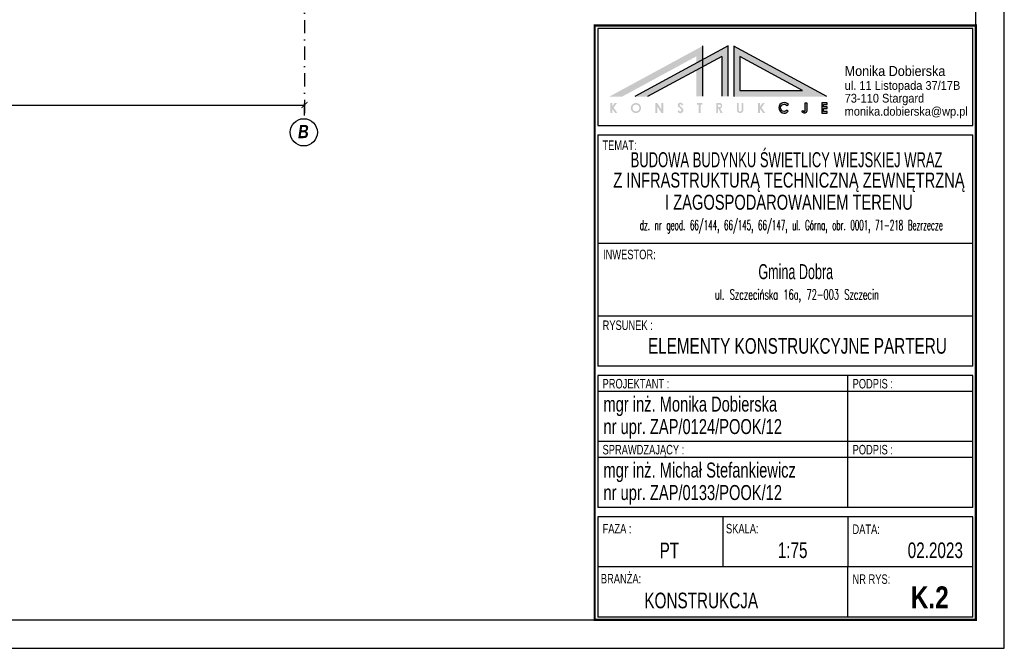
# Model space of a CAD drawing. Extents: x 10476 to 23681, y -304923 to -300723.
# Tile 9 of 25: x 16482 to 17782, y -302950 to -302121. Entities that reach past the tile are written whole.
import ezdxf
from ezdxf.enums import TextEntityAlignment as Align

# ---------------------------------------------------------------- set-up
doc = ezdxf.new("R2010")
doc.units = 0
doc.header["$MEASUREMENT"] = 0
doc.linetypes.add('DASHDOT', pattern=[1, 0.5, -0.25, 0, -0.25])
doc.layers.get('0').update_dxf_attribs({"linetype": 'CONTINUOUS'})
doc.layers.get('DEFPOINTS').update_dxf_attribs({"linetype": 'CONTINUOUS'})
doc.styles.add('ARIAL NAROW', font='arial.ttf', dxfattribs={"width": 0.6})
doc.styles.add('GRYF', font='arialbd.ttf', dxfattribs={"width": 0.8})
doc.styles.add('kursywa', font='arialbi.ttf', dxfattribs={"width": 0.8})
doc.styles.add('RAMKA', font='arial.ttf', dxfattribs={"width": 0.7})
doc.styles.get("Standard").update_dxf_attribs({"font": 'txt.shx', "width": 0.6})
doc.dimstyles.new('1-100', dxfattribs={"dimscale": 4, "dimtxt": 4, "dimasz": 2, "dimexe": 0.5, "dimexo": 1, "dimgap": 1, "dimtad": 1, "dimdec": 0, "dimrnd": 0.1, "dimdsep": 46, "dimtxsty": 'kursywa', "dimblk": 'ARCHTICK', "dimcen": 0, "dimclrd": 2, "dimclre": 2, "dimclrt": 7, "dimazin": 2, "dimtfac": 1, "dimtdec": 0, "dimtix": 1, "dimtmove": 0, "dimatfit": 3, "dimfxl": 1, "dimtolj": 1, "dimarcsym": 0})

# ---------------------------------------------------------------- blocks, each defined once
blk = doc.blocks.new('_ArchTick')
at = {"color": 0, "linetype": 'Continuous', "const_width": 0.15}
blk.add_lwpolyline([(-0.5, -0.5), (0.5, 0.5)], dxfattribs=at)
blk = doc.blocks.new('*D11')
at = {"color": 2, "lineweight": -2, "ltscale": 35, "transparency": 16777216}
for p, q in [((15197.2, -302247.6), (15197.2, -302231.7)), ((16858.2, -302247.6), (16858.2, -302231.7)), ((15197.2, -302233.7), (16858.2, -302233.7))]:
    blk.add_line(p, q, dxfattribs=at)
at = {"layer": 'DEFPOINTS', "color": 0, "ltscale": 35, "transparency": 16777216}
for p in [(16858.2, -302233.7), (15197.2, -302251.6), (16858.2, -302251.6)]:
    blk.add_point(p, dxfattribs=at)
at = {"color": 2, "lineweight": -2, "ltscale": 35, "transparency": 16777216, "xscale": 8, "yscale": 8, "zscale": 8, "rotation": 180}
blk.add_blockref('_ArchTick', (15197.2, -302233.7), dxfattribs=at)
at = {"color": 2, "lineweight": -2, "ltscale": 35, "transparency": 16777216, "xscale": 8, "yscale": 8, "zscale": 8}
blk.add_blockref('_ArchTick', (16858.2, -302233.7), dxfattribs=at)
at = {"color": 7, "ltscale": 35, "transparency": 16777216, "insert": (16027.7, -302221.5), "char_height": 16, "attachment_point": 5, "style": 'kursywa'}
blk.add_mtext('\\A1;1661', dxfattribs=at)

msp = doc.modelspace()

# ---------------------------------------------------------------- hatches: boundary and pattern name
at = {"linetype": 'Continuous', "ltscale": 35}
h = msp.add_hatch(color=7, dxfattribs=at)
h.dxf.hatch_style = 1
h.paths.add_polyline_path([(17424.71861, -302155.98445), (17424.71861, -302222.46479), (17547.34922, -302222.46479)])
h.paths.add_polyline_path([(17432.81865, -302214.36475), (17432.81865, -302169.58938), (17515.41195, -302214.36475)], flags=16)
h.paths.add_polyline_path([(17417.32857, -302155.65445), (17383.8384, -302173.81046), (17383.8384, -302183.02425), (17408.81853, -302169.48179), (17408.81853, -302222.16479), (17417.32857, -302222.16479)])
h.paths.add_polyline_path([(17383.8384, -302183.02425), (17375.32836, -302187.6378), (17375.32836, -302222.16479), (17383.8384, -302222.16479)], flags=17)
h.paths.add_polyline_path([(17383.8384, -302183.02425), (17383.8384, -302173.81046), (17375.32836, -302178.42401), (17375.32836, -302187.6378)], flags=17)
h.paths.add_polyline_path([(17375.32836, -302187.6378), (17375.32836, -302178.42401), (17294.01795, -302222.50479), (17311.0135, -302222.50479)], flags=17)
h.paths.add_polyline_path([(17383.8384, -302155.65445), (17260.52779, -302222.50479), (17277.52333, -302222.50479), (17375.32836, -302169.48179), (17375.32836, -302178.42401), (17383.8384, -302173.81046)])
h = msp.add_hatch(color=7, dxfattribs=at)
h.dxf.hatch_style = 1
h.paths.add_polyline_path([(17266.12781, -302237.11486), (17270.67697, -302230.85483), (17267.81321, -302230.85483), (17264.2478, -302235.42485), (17264.2478, -302230.85483), (17261.67779, -302230.85483), (17261.67779, -302244.3549), (17264.2478, -302244.3549), (17264.2478, -302238.77487), (17268.38783, -302244.3549), (17271.25784, -302244.3549)])
edge = h.paths.add_edge_path()
edge.add_ellipse((17295.63015, -302237.60833), major_axis=(6.81784, 0), ratio=0.9876285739, start_angle=0, end_angle=360)
edge = h.paths.add_edge_path(flags=17)
edge.add_spline(control_points=[(17291.11232, -302237.60833), (17291.11232, -302238.01536), (17291.16971, -302238.42206), (17291.50851, -302239.5983), (17291.95951, -302240.32061), (17293.07169, -302241.32059), (17293.67033, -302241.65792), (17294.96295, -302242.04232), (17295.65399, -302242.09143), (17296.98967, -302241.88747), (17297.6325, -302241.6374), (17298.75099, -302240.88294), (17299.22302, -302240.37794), (17299.90945, -302239.19107), (17300.11112, -302238.50531), (17300.17478, -302237.1289), (17300.04421, -302236.44092), (17299.4857, -302235.20298), (17299.06654, -302234.65225), (17298.02298, -302233.78963), (17297.40427, -302233.47649), (17296.08192, -302233.14648), (17295.38189, -302233.1311), (17294.03261, -302233.40558), (17293.38832, -302233.7), (17292.28632, -302234.54704), (17291.83665, -302235.10366), (17291.25813, -302236.31641), (17291.11232, -302236.96194), (17291.11232, -302237.60833)], knot_values=[-3.1415926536, -3.1415926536, -3.1415926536, -3.1415926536, -2.8644357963, -2.8644357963, -2.3101220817, -2.3101220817, -1.8640923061, -1.8640923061, -1.4180625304, -1.4180625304, -0.9720327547, -0.9720327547, -0.5192628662, -0.5192628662, -0.0460228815, -0.0460228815, 0.4187530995, 0.4187530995, 0.873583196, 0.873583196, 1.3231706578, 1.3231706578, 1.7740340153, 1.7740340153, 2.2323531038, 2.2323531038, 2.7014502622, 2.7014502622, 3.1415926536, 3.1415926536, 3.1415926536, 3.1415926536], degree=3, periodic=0)
h.paths.add_polyline_path([(17323.7881, -302235.50485), (17329.39813, -302244.3549), (17331.82814, -302244.3549), (17331.82814, -302230.85483), (17329.21813, -302230.85483), (17329.21813, -302239.46487), (17323.6081, -302230.85483), (17321.28809, -302230.85483), (17321.28809, -302244.3549), (17323.7881, -302244.3549)])
edge = h.paths.add_edge_path()
edge.add_line((17357.22827, -302237.99486), (17353.56825, -302234.83485))
edge.add_arc((17354.3322, -302233.95002), 1.169, 42.19585195, 229.19306863, ccw=False)
edge.add_line((17355.19826, -302233.16484), (17356.55827, -302234.22485))
edge.add_line((17356.55827, -302234.22485), (17358.25827, -302232.72484))
edge.add_line((17358.25827, -302232.72484), (17356.34827, -302231.20483))
edge.add_arc((17354.22624, -302233.87132), 3.4078, 51.4868217, 210.77247908)
edge.add_line((17351.29824, -302235.61485), (17355.20826, -302239.29487))
edge.add_arc((17354.08651, -302240.48673), 1.63671, -146.7183711, 46.73570459, ccw=False)
edge.add_line((17352.71825, -302241.38488), (17352.20824, -302240.59488))
edge.add_line((17352.20824, -302240.59488), (17350.4524, -302241.7284))
edge.add_line((17350.4524, -302241.7284), (17351.59059, -302243.49148))
edge.add_arc((17354.24047, -302240.56988), 3.94431, 227.79204992, 400.75620776)
h.paths.add_polyline_path([(17380.86839, -302233.35484), (17383.0484, -302233.35484), (17383.0484, -302230.85483), (17376.15836, -302230.85483), (17376.15836, -302233.34484), (17378.33838, -302233.34484), (17378.33838, -302244.3549), (17380.86839, -302244.3549)])
edge = h.paths.add_edge_path()
edge.add_arc((17405.34565, -302234.58879), 4.00666, 290.38445958, 428.73925393)
edge.add_line((17406.79852, -302230.85483), (17401.84849, -302230.85483))
edge.add_line((17401.84849, -302230.85483), (17401.84849, -302244.3549))
edge.add_line((17401.84849, -302244.3549), (17404.1185, -302244.3549))
edge.add_line((17404.1185, -302244.3549), (17404.1185, -302238.42487))
edge.add_line((17404.1185, -302238.42487), (17404.59851, -302238.42487))
edge.add_line((17404.59851, -302238.42487), (17407.33852, -302244.3549))
edge.add_line((17407.33852, -302244.3549), (17410.07853, -302244.3549))
edge.add_line((17410.07853, -302244.3549), (17406.74124, -302238.34454))
edge = h.paths.add_edge_path(flags=16)
edge.add_line((17406.14851, -302236.23486), (17403.9685, -302236.23486))
edge.add_line((17403.9685, -302236.23486), (17403.9685, -302233.35484))
edge.add_line((17403.9685, -302233.35484), (17406.14851, -302233.35484))
edge.add_arc((17406.22851, -302234.79485), 1.44223, -93.17983012, 93.17983012, ccw=False)
edge = h.paths.add_edge_path()
edge.add_line((17437.35867, -302240.60488), (17437.35867, -302230.85483))
edge.add_line((17437.35867, -302230.85483), (17435.14866, -302230.85483))
edge.add_line((17435.14866, -302230.85483), (17435.14866, -302240.51488))
edge.add_arc((17433.07865, -302240.21298), 2.09191, 188.2978074, 351.7021926, ccw=False)
edge.add_line((17431.00864, -302240.51488), (17431.00864, -302230.85483))
edge.add_line((17431.00864, -302230.85483), (17428.82863, -302230.85483))
edge.add_line((17428.82863, -302230.85483), (17428.82863, -302240.60488))
edge.add_arc((17433.09365, -302240.00539), 4.30695, 188.00108154, 351.99891846)
h.paths.add_polyline_path([(17461.23879, -302237.11486), (17465.78794, -302230.85483), (17462.92419, -302230.85483), (17459.35878, -302235.42485), (17459.35878, -302230.85483), (17456.78877, -302230.85483), (17456.78877, -302244.3549), (17459.35878, -302244.3549), (17459.35878, -302238.77487), (17463.4988, -302244.3549), (17466.36882, -302244.3549)])
edge = h.paths.add_edge_path()
edge.add_line((17496.55897, -302241.95488), (17495.00896, -302240.23488))
edge.add_arc((17491.25062, -302237.37323), 4.72379, 33.51662791, 322.71389489, ccw=False)
edge.add_line((17495.18896, -302234.76485), (17496.83897, -302233.17484))
edge.add_arc((17491.24261, -302237.39086), 7.00671, 36.99252459, 319.354313)
edge = h.paths.add_edge_path()
edge.add_line((17521.24909, -302240.96488), (17521.24909, -302230.85483))
edge.add_line((17521.24909, -302230.85483), (17518.96908, -302230.85483))
edge.add_line((17518.96908, -302230.85483), (17518.96908, -302240.97642))
edge.add_arc((17517.80024, -302240.92127), 1.17014, 225.43095134, 357.29854267, ccw=False)
edge.add_line((17516.97907, -302241.75488), (17516.04906, -302241.02488))
edge.add_line((17516.04906, -302241.02488), (17514.48276, -302242.59295))
edge.add_line((17514.48276, -302242.59295), (17515.76509, -302243.59513))
edge.add_arc((17517.8479, -302240.90561), 3.40171, 232.24519374, 359.00171585)
h.paths.add_polyline_path([(17547.93922, -302242.05488), (17543.2592, -302242.05488), (17543.2592, -302238.05486), (17547.93922, -302238.05486), (17547.93922, -302235.89485), (17543.2892, -302235.89485), (17543.2892, -302233.15484), (17547.93922, -302233.15484), (17547.93922, -302230.85483), (17540.76919, -302230.85483), (17540.76919, -302244.3549), (17547.93922, -302244.3549)])

# ---------------------------------------------------------------- linework, layer by layer
at = {"color": 2, "linetype": 'DASHDOT', "ltscale": 35}
msp.add_line((16858.22498, -301244.04504), (16858.22498, -302251.70165), dxfattribs=at)
at = {"color": 7, "lineweight": 30}
for p, q in [((17245.23382, -302132.73697), (17245.23382, -302260.60463)), ((17740.125, -302132.73697), (17245.23382, -302132.73697)), ((17740.125, -302260.60463), (17740.125, -302132.73697)), ((17245.23382, -302260.60463), (17740.125, -302260.60463)), ((17245.23382, -302272.97963), (17245.23382, -302578.11)), ((17245.23382, -302272.97963), (17740.125, -302272.97963)), ((17740.125, -302578.11), (17740.125, -302272.97963)), ((17740.125, -302578.11), (17245.23382, -302578.11)), ((17245.23382, -302590.485), (17245.23382, -302677.485)), ((17740.125, -302590.485), (17245.23382, -302590.485)), ((17740.125, -302677.485), (17740.125, -302590.485)), ((17740.125, -302611.485), (17245.23382, -302611.485)), ((17740.125, -302677.485), (17245.23382, -302677.485)), ((17740.125, -302677.485), (17245.23382, -302677.485)), ((17245.23382, -302677.485), (17245.23382, -302764.485)), ((17740.125, -302677.485), (17245.23382, -302677.485)), ((17740.125, -302764.485), (17740.125, -302677.485)), ((17740.125, -302698.485), (17245.23382, -302698.485)), ((17740.125, -302764.485), (17245.23382, -302764.485)), ((17740.125, -302764.485), (17245.23382, -302764.485)), ((17740.125, -302776.86), (17245.23382, -302776.86)), ((17245.23382, -302776.86), (17245.23382, -302908.86)), ((17740.125, -302908.86), (17740.125, -302776.86)), ((17740.125, -302842.86), (17245.23382, -302842.86)), ((17740.125, -302908.86), (17245.23382, -302908.86))]:
    msp.add_line(p, q, dxfattribs=at)
at = {"color": 7, "linetype": 'Continuous', "ltscale": 35}
for p, q in [((17417.32857, -302155.65445), (17294.01795, -302222.50479)), ((17383.8384, -302222.16479), (17383.8384, -302155.65445)), ((17417.32857, -302222.16479), (17417.32857, -302155.65445)), ((17424.71861, -302155.98445), (17424.71861, -302222.46479)), ((17547.34922, -302222.46479), (17424.71861, -302155.98445)), ((17408.81853, -302169.48179), (17311.0135, -302222.50479)), ((17408.81853, -302169.48179), (17408.81853, -302222.16479)), ((17432.81865, -302169.58938), (17432.81865, -302214.36475)), ((17515.41195, -302214.36475), (17432.81865, -302169.58938)), ((17432.81865, -302214.36475), (17515.41195, -302214.36475))]:
    msp.add_line(p, q, dxfattribs=at)
at = {"color": 7, "lineweight": -3}
for p, q in [((17740.12599, -302416.10962), (17245.23283, -302416.10962)), ((17740.125, -302512.11), (17245.23382, -302512.11)), ((17410.34264, -302776.86), (17410.34264, -302842.86)), ((17575.23382, -302776.86), (17575.23382, -302842.86)), ((17575.23382, -302908.86), (17575.23382, -302842.86))]:
    msp.add_line(p, q, dxfattribs=at)
at = {"color": 7}
for p, q in [((17575.23382, -302677.485), (17575.23382, -302590.485)), ((17575.23382, -302764.485), (17575.23382, -302677.485))]:
    msp.add_line(p, q, dxfattribs=at)
at = {"color": 7, "ltscale": 35}
for points in [[(14631.75, -302950.11), (17781.75, -302950.11), (17781.75, -300722.61), (14631.75, -300722.61)], [(14781.75, -302912.61), (17744.25, -302912.61), (17744.25, -300760.11), (14781.75, -300760.11)]]:
    msp.add_lwpolyline(points, close=True, dxfattribs=at)
at = {"color": 7, "ltscale": 35, "const_width": 3, "flags": 128}
msp.add_lwpolyline([(17241.10882, -302912.61), (17744.25, -302912.61), (17744.25, -302128.61197), (17241.10882, -302128.61197)], close=True, dxfattribs=at)
at = {"color": 7, "lineweight": 15}
msp.add_lwpolyline([(17744.25, -302128.61197), (17744.25, -302912.61), (17241.10882, -302912.61), (17241.10882, -302128.61197)], close=True, dxfattribs=at)
at = {"color": 7, "linetype": 'Continuous', "ltscale": 35, "flags": 128}
for points in [[(17495.18896, -302234.76485), (17496.83897, -302233.17484, 2.8381434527), (17496.55897, -302241.95488), (17495.00896, -302240.23488, -3.1332851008), (17495.18896, -302234.76485, -4.481098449)], [(17518.96908, -302230.85483), (17521.24909, -302230.85483), (17521.24909, -302240.96488, -0.6173505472), (17515.76509, -302243.59513), (17514.48276, -302242.59295), (17516.04906, -302241.02488), (17516.97907, -302241.75488, 0.6485865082), (17518.96908, -302240.97642), (17518.96908, -302230.85483)]]:
    msp.add_lwpolyline(points, format="xyb", dxfattribs=at)
msp.add_lwpolyline([(17547.93922, -302230.85483), (17540.76919, -302230.85483), (17540.76919, -302244.3549), (17547.93922, -302244.3549), (17547.93922, -302242.05488), (17543.2592, -302242.05488), (17543.2592, -302238.05486), (17547.93922, -302238.05486), (17547.93922, -302235.89485), (17543.2892, -302235.89485), (17543.2892, -302233.15484), (17547.93922, -302233.15484)], close=True, dxfattribs=at)
at = {"color": 2, "ltscale": 35}
msp.add_circle((16857.1741, -302269.65482), 17.9839, dxfattribs=at)

# ---------------------------------------------------------------- texts
at = {"color": 7}
for s, height, style, width, p in [('Monika Dobierska', 13.200066, 'ARIAL NAROW', 0.9, (17571.09537, -302195.36672)), ('ul. 11 Listopada 37/17B', 11.5500578, 'ARIAL NAROW', 0.9, (17571.09537, -302213.63968)), ('73-110 Stargard', 11.5500578, 'ARIAL NAROW', 0.9, (17571.09537, -302230.46007)), ('monika.dobierska@wp.pl', 11.5500578, 'ARIAL NAROW', 0.9, (17571.09537, -302247.68861)), ('TEMAT:', 12.561508, 'ARIAL NAROW', 0.7, (17251.42037, -302292.99936)), ('INWESTOR:', 12.561558, 'ARIAL NAROW', 0.7, (17252.15095, -302437.00878)), ('RYSUNEK :', 12.561508, 'ARIAL NAROW', 0.7, (17251.60605, -302530.37891)), ('PROJEKTANT :', 12.5615075, 'ARIAL NAROW', 0.7, (17251.55068, -302607.44617)), ('PODPIS :', 12.561508, 'ARIAL NAROW', 0.7, (17581.55068, -302607.44617)), ('mgr inż. Monika Dobierska', 19.8, 'ARIAL NAROW', 0.7, (17252.73382, -302637.95801)), ('nr upr. ZAP/0124/POOK/12', 19.8, 'ARIAL NAROW', 0.7, (17252.73382, -302667.59406)), ('SPRAWDZAJĄCY :', 12.5615075, 'ARIAL NAROW', 0.7, (17251.55068, -302694.44617)), ('PODPIS :', 12.561508, 'ARIAL NAROW', 0.7, (17581.55068, -302694.44617)), ('mgr inż. Michał Stefankiewicz', 19.8, 'ARIAL NAROW', 0.7, (17252.73382, -302724.95801)), ('nr upr. ZAP/0133/POOK/12', 19.8, 'ARIAL NAROW', 0.7, (17252.73382, -302754.59406)), ('FAZA :', 12.561508, 'ARIAL NAROW', 0.7, (17251.55068, -302798.63617)), ('K.2', 28.875115, 'GRYF', 0.8, (17658.25128, -302897.31491))]:
    msp.add_text(s, height=height, dxfattribs=dict(at, style=style, width=width)).set_placement(p)
at = {"color": 2, "ltscale": 35, "style": 'kursywa', "width": 0.8}
msp.add_text('B', height=17.5616, dxfattribs=at).set_placement((16849.61582, -302277.37187, -15.80544))
at = {"color": 7}
for s, height, style, width, p in [('BUDOWA BUDYNKU ŚWIETLICY WIEJSKIEJ WRAZ', 19.8, 'ARIAL NAROW', 0.62, (17494.3959, -302315.7)), ('Z INFRASTRUKTURĄ TECHNICZNĄ ZEWNĘTRZNĄ', 19.8, 'ARIAL NAROW', 0.7, (17497.54865, -302342.55807)), ('I ZAGOSPODAROWANIEM TERENU', 19.8, 'ARIAL NAROW', 0.7, (17497.54865, -302371.73275)), ('Gmina Dobra', 19.8000792, 'ARIAL NAROW', 0.6, (17506.52006, -302463.30794)), ('ELEMENTY KONSTRUKCYJNE PARTERU', 20.625, 'RAMKA', 0.7, (17508.69189, -302561.61858)), ('KONSTRUKCJA', 20.625, 'ARIAL NAROW', 0.7, (17381.76594, -302897.3646))]:
    msp.add_text(s, height=height, dxfattribs=dict(at, style=style, width=width)).set_placement(p, align=Align.CENTER)
for s, height, width, p in [('dz. nr geod. 66/144, 66/145, 66/147, ul. Górna, obr. 0001, 71-218 Bezrzecze', 13.2, 0.52, (17500.56733, -302398.52217)), ('ul. Szczecińska 16a, 72-003 Szczecin', 13.2000528, 0.6, (17508.09947, -302490.12673))]:
    msp.add_text(s, height=height, dxfattribs=dict(at, width=width)).set_placement(p, align=Align.CENTER)
at = {"color": 7, "lineweight": -3, "style": 'ARIAL NAROW', "width": 0.7}
for s, p in [('SKALA:', (17414.42583, -302798.59511)), ('DATA:', (17581.35297, -302799.35376)), ('BRANŻA:', (17249.31701, -302864.59511)), ('NR RYS:', (17581.38979, -302865.1453))]:
    msp.add_text(s, height=12.561508, dxfattribs=at).set_placement(p)
at = {"color": 7, "style": 'ARIAL NAROW', "width": 0.7}
for s, p in [('PT', (17352.60985, -302831.3646)), ('1:75', (17522.01884, -302831.09857)), ('02.2023', (17727.14487, -302831.11003))]:
    msp.add_text(s, height=20.625, dxfattribs=at).set_placement(p, align=Align.RIGHT)

# ---------------------------------------------------------------- dimensions: what is measured, and where the dimension line sits
at = {"color": 7, "ltscale": 35}
dim = msp.add_linear_dim(base=(16858.22498, -302233.6934), p1=(15197.22498, -302251.63137), p2=(16858.22498, -302251.63137), dimstyle='1-100', dxfattribs=at)
dim.commit()
dim.dimension.update_dxf_attribs({"geometry": '*D11', "text_midpoint": (16027.72498, -302221.50241)})

doc.saveas('drawing.dxf')
